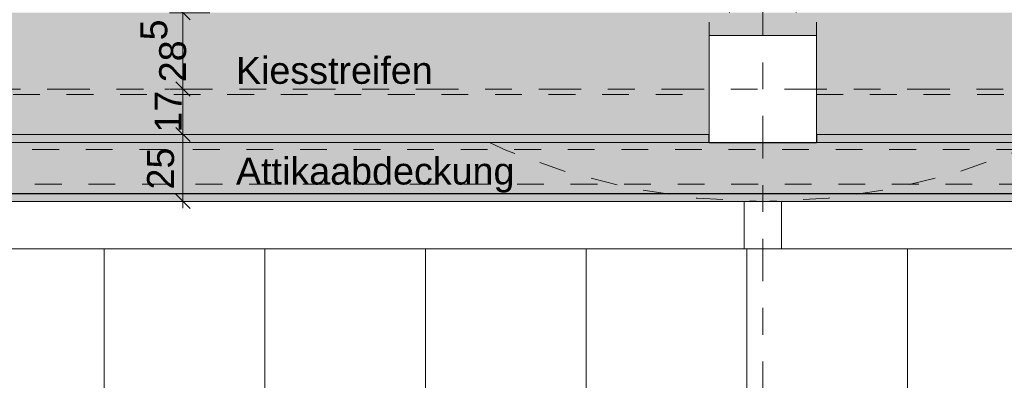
# Model space of a CAD drawing. Header units: metres. Extents: x -180 to 4, y -50 to 6.
# Tile 57 of 256: x -170.6 to -166.92, y -12.79 to -11.44. Entities that reach past the tile are written whole.
import ezdxf

# ---------------------------------------------------------------- set-up
doc = ezdxf.new("R2010")
doc.units = ezdxf.units.M
doc.header["$LTSCALE"] = 0.05
doc.header["$PDMODE"] = 1
doc.header["$PDSIZE"] = -2
for name, pattern in [('Linienart-1', [2.116328, 1.058164, -1.058164]), ('Linienart-20', [2.116531, 1.058062, -1.058469]), ('Linienart-34', [4.233, 2.116, -2.117]), ('Linienart-53', [5.291531, 3.175, -1.058062, 0.352704, -0.705764]), ('VW-01 Strichlinie kurz', [1.999894, 0.999947, -0.999947])]:
    doc.linetypes.add(name, pattern=pattern)
doc.layers.get('0').update_dxf_attribs({"lineweight": 25})
for name, color, linetype, lineweight, true_color in [('30 -33 Aussenwände- 3 Aussenstützen', 7, 'Continuous', 50, 0x0000dd), ('30 -33 Aussenwände- 7 Fassade_ Elemente', 7, 'Continuous', 9, 0x00aacc), ('30 -35 Decken- 1 Konstruktion-Träger- Stahlbeton', 7, 'Continuous', 13, 0x33aa00), ('30 -36 Dächer- 1 Konstruktion', 7, 'Continuous', 35, 0x6666cc), ('30 -36 Dächer- 3 Dachbeläge', 7, 'Continuous', 15, 0x9999ff), ('30 -36 Dächer- 4 Dachbekleidungen', 7, 'Continuous', 9, 0xccccff), ('70 -72 Beschriftung- 1 Beschriftung allgemein', 7, 'Continuous', 9, 0xff6633), ('70 -76 Bemaßung- 2 Allgemein', 7, 'Continuous', 5, 0x6666cc)]:
    doc.layers.add(name, color=color, linetype=linetype, lineweight=lineweight, true_color=true_color)
for name, color, linetype, lineweight in [('30 -36 Dächer- 9 Sonstiges zur KG360', 7, 'VW-01 Strichlinie kurz', 9), ('60- 61 allgemeine Ausstattung- 4 Terrassen', 7, 'Continuous', 9), ('70 -71 Achsen- 1 Gebäudeachsen', 7, 'Linienart-53', 18), ('70 -73 Bauteildarst.- 2 verdeckt 0.15', 7, 'Linienart-34', 15), ('Keine', 7, 'Continuous', 9)]:
    doc.layers.add(name, color=color, linetype=linetype, lineweight=lineweight)
doc.styles.add('Arial', font='arial.ttf')
doc.dimstyles.new('k+k 1_50', dxfattribs={"dimtxt": 0.100689, "dimasz": 0.05302, "dimexe": 0.05, "dimexo": 0.15, "dimgap": 0.01, "dimtad": 1, "dimdec": 3, "dimtxsty": 'Arial', "dimblk": 'VW_SLASH', "dimblk1": 'VW_SLASH', "dimblk2": 'VW_SLASH', "dimcen": 0, "dimdle": 0.05, "dimadec": 3, "dimazin": 0, "dimtfac": 0.75, "dimtdec": 3, "dimtix": 1, "dimtmove": 0, "dimatfit": 0, "dimldrblk": 'VW_SLASH-1', "dimfxl": 0.125, "dimfxlon": 1, "dimfrac": 2, "dimtolj": 1, "dimarcsym": 0})
doc.dimstyles.new('k+k_klein', dxfattribs={"dimtxt": 0.100689, "dimasz": 0.05302, "dimexe": 0.05, "dimexo": 0.15, "dimgap": 0.005, "dimtad": 1, "dimdec": 3, "dimtxsty": 'Arial', "dimblk": 'VW_SLASH-2', "dimblk1": 'VW_SLASH-2', "dimblk2": 'VW_SLASH-2', "dimcen": 0, "dimdle": 0.025, "dimadec": 3, "dimazin": 0, "dimtfac": 0.75, "dimtdec": 3, "dimtix": 1, "dimtmove": 0, "dimatfit": 0, "dimldrblk": 'VW_FILLEDARROW', "dimfxl": 0.1, "dimfxlon": 1, "dimfrac": 2, "dimtolj": 1, "dimarcsym": 0})

# ---------------------------------------------------------------- blocks, each defined once
blk = doc.blocks.new('Gruppe-1049')
at = {"color": 255, "linetype": 'Continuous', "lineweight": 5, "transparency": 33554687}
blk.add_wipeout([(-175.811, -8.697), (-159.831, -8.697), (-159.831, -12.087), (-175.811, -12.087)], dxfattribs=at).dxf.layer = '30 -36 Dächer- 1 Konstruktion'
at = {"layer": '30 -36 Dächer- 1 Konstruktion', "color": 7, "linetype": 'Continuous', "lineweight": 5, "transparency": 33554687, "flags": 128}
blk.add_lwpolyline([(-175.811, -8.697), (-159.831, -8.697), (-159.831, -12.087), (-175.811, -12.087)], close=True, dxfattribs=at)
at = {"color": 255, "linetype": 'Continuous', "lineweight": 5, "transparency": 33554687}
blk.add_wipeout([(-175.811, -8.697), (-159.831, -8.697), (-159.831, -12.087), (-175.811, -12.087)], dxfattribs=at).dxf.layer = '30 -36 Dächer- 1 Konstruktion'
at = {"layer": '30 -36 Dächer- 1 Konstruktion', "color": 7, "linetype": 'Continuous', "lineweight": 5, "transparency": 33554687, "flags": 128}
blk.add_lwpolyline([(-175.811, -8.697), (-159.831, -8.697), (-159.831, -12.087), (-175.811, -12.087)], close=True, dxfattribs=at)
at = {"color": 255, "linetype": 'Continuous', "lineweight": 5, "transparency": 33554687}
blk.add_wipeout([(-175.811, -8.697), (-159.831, -8.697), (-159.831, -12.087), (-175.811, -12.087)], dxfattribs=at).dxf.layer = '30 -36 Dächer- 1 Konstruktion'
at = {"layer": '30 -36 Dächer- 1 Konstruktion', "color": 7, "linetype": 'Continuous', "lineweight": 5, "transparency": 33554687, "flags": 128}
blk.add_lwpolyline([(-175.811, -8.697), (-159.831, -8.697), (-159.831, -12.087), (-175.811, -12.087)], close=True, dxfattribs=at)
at = {"color": 255, "linetype": 'Continuous', "lineweight": 5, "transparency": 33554687}
blk.add_wipeout([(-175.811, -8.697), (-159.831, -8.697), (-159.831, -12.087), (-175.811, -12.087)], dxfattribs=at).dxf.layer = '30 -36 Dächer- 1 Konstruktion'
at = {"layer": '30 -36 Dächer- 1 Konstruktion', "color": 7, "linetype": 'Continuous', "lineweight": 5, "transparency": 33554687, "flags": 128}
blk.add_lwpolyline([(-175.811, -8.697), (-159.831, -8.697), (-159.831, -12.087), (-175.811, -12.087)], close=True, dxfattribs=at)
at = {"color": 255, "linetype": 'Continuous', "lineweight": 5, "transparency": 33554687}
blk.add_wipeout([(-175.811, -8.697), (-159.831, -8.697), (-159.831, -12.087), (-175.811, -12.087)], dxfattribs=at).dxf.layer = '30 -36 Dächer- 1 Konstruktion'
at = {"layer": '30 -36 Dächer- 1 Konstruktion', "color": 7, "linetype": 'Continuous', "lineweight": 5, "transparency": 33554687, "flags": 128}
blk.add_lwpolyline([(-175.811, -8.697), (-159.831, -8.697), (-159.831, -12.087), (-175.811, -12.087)], close=True, dxfattribs=at)
blk = doc.blocks.new('Gruppe-4008')
at = {"layer": '30 -33 Aussenwände- 3 Aussenstützen', "linetype": 'Continuous', "lineweight": 9, "transparency": 33554687}
for p, q in [((-167.821, -11.647), (-167.821, -11.747)), ((-167.871, -11.697), (-167.771, -11.697))]:
    blk.add_line(p, q, dxfattribs=at)
blk = doc.blocks.new('Gruppe-4009')
at = {"color": 255, "lineweight": 35, "transparency": 33554687}
blk.add_wipeout([(-167.621, -11.497), (-168.021, -11.497), (-168.021, -11.897), (-167.621, -11.897)], dxfattribs=at).dxf.layer = '30 -33 Aussenwände- 3 Aussenstützen'
at = {"layer": '30 -33 Aussenwände- 3 Aussenstützen', "lineweight": 35, "transparency": 33554687, "flags": 128}
blk.add_lwpolyline([(-167.621, -11.497), (-168.021, -11.497), (-168.021, -11.897), (-167.621, -11.897)], close=True, dxfattribs=at)
at = {"layer": '30 -33 Aussenwände- 3 Aussenstützen', "transparency": 33554687}
blk.add_blockref('Gruppe-4008', (0, 0), dxfattribs=at)
blk = doc.blocks.new('Gruppe-4010')
at = {"layer": '30 -33 Aussenwände- 3 Aussenstützen', "color": 7}
blk.add_blockref('Gruppe-4009', (0, 0), dxfattribs=at)
at = {"layer": '30 -33 Aussenwände- 3 Aussenstützen', "color": 0, "flags": 1}
for tag in ['IFC_UUID', 'instanceID']:
    blk.add_attdef(tag, (-168.021, -11.897), '', height=0.00018, dxfattribs=at)
blk = doc.blocks.new('Gruppe-4400')
at = {"layer": '30 -35 Decken- 1 Konstruktion-Träger- Stahlbeton', "color": 7, "linetype": 'Linienart-20', "lineweight": 13, "transparency": 33554687}
for p, q in [((-160.421, -11.717), (-167.621, -11.717)), ((-160.421, -11.897), (-167.621, -11.897))]:
    blk.add_line(p, q, dxfattribs=at)
at = {"layer": '30 -35 Decken- 1 Konstruktion-Träger- Stahlbeton', "color": 7, "linetype": 'Continuous', "lineweight": 35, "transparency": 33554687, "flags": 128}
blk.add_lwpolyline([(-167.621, -11.897), (-167.621, -11.717)], dxfattribs=at)
at = {"layer": '30 -35 Decken- 1 Konstruktion-Träger- Stahlbeton', "color": 0, "flags": 1}
for tag in ['IFC_UUID', 'instanceID']:
    blk.add_attdef(tag, (-167.621, -11.897), '', height=0.00018, dxfattribs=at)
blk = doc.blocks.new('Gruppe-4401')
at = {"layer": '30 -35 Decken- 1 Konstruktion-Träger- Stahlbeton', "color": 7, "linetype": 'Linienart-20', "lineweight": 13, "transparency": 33554687}
for p, q in [((-168.021, -11.717), (-175.221, -11.717)), ((-168.021, -11.897), (-175.221, -11.897))]:
    blk.add_line(p, q, dxfattribs=at)
at = {"layer": '30 -35 Decken- 1 Konstruktion-Träger- Stahlbeton', "color": 7, "linetype": 'Continuous', "lineweight": 35, "transparency": 33554687, "flags": 128}
blk.add_lwpolyline([(-168.021, -11.897), (-168.021, -11.717)], dxfattribs=at)
at = {"layer": '30 -35 Decken- 1 Konstruktion-Träger- Stahlbeton', "color": 0, "flags": 1}
for tag in ['IFC_UUID', 'instanceID']:
    blk.add_attdef(tag, (-175.221, -11.897), '', height=0.00018, dxfattribs=at)
blk = doc.blocks.new('Gruppe-4420')
at = {"layer": '30 -35 Decken- 1 Konstruktion-Träger- Stahlbeton', "color": 7, "linetype": 'Linienart-20', "lineweight": 13, "transparency": 33554687}
for p, q in [((-168.021, -0.647), (-168.021, -11.497)), ((-167.621, -0.647), (-167.621, -11.497))]:
    blk.add_line(p, q, dxfattribs=at)
at = {"layer": '30 -35 Decken- 1 Konstruktion-Träger- Stahlbeton', "color": 7, "linetype": 'Continuous', "lineweight": 35, "transparency": 33554687, "flags": 128}
blk.add_lwpolyline([(-167.621, -11.497), (-168.021, -11.497)], dxfattribs=at)
at = {"layer": '30 -35 Decken- 1 Konstruktion-Träger- Stahlbeton', "color": 0, "flags": 1}
for tag in ['IFC_UUID', 'instanceID']:
    blk.add_attdef(tag, (-168.021, -11.497), '', height=0.00018, dxfattribs=at)
blk = doc.blocks.new('_03-OG3_Tragwerk (2D)')
at = {"layer": '30 -36 Dächer- 1 Konstruktion', "flags": 128}
blk.add_lwpolyline([(-175.811, -8.697), (-159.831, -8.697), (-159.831, -12.087), (-175.811, -12.087)], close=True, dxfattribs=at)
at = {"layer": '30 -36 Dächer- 1 Konstruktion', "color": 7, "linetype": 'Continuous', "lineweight": 25, "transparency": 33554687}
for points in [[(-159.831, -12.087), (-159.831, -8.697), (-175.811, -8.697), (-175.811, -12.087), (-159.831, -12.087)], [(-175.811, -12.087), (-175.811, -8.697), (-159.831, -8.697), (-159.831, -12.087), (-175.811, -12.087)], [(-159.831, -12.087), (-159.831, -12.087), (-175.811, -12.087), (-175.811, -12.087), (-159.831, -12.087)]]:
    blk.add_lwpolyline(points, dxfattribs=at)
at = {"layer": '30 -36 Dächer- 1 Konstruktion', "color": 7, "linetype": 'Continuous', "lineweight": 5, "transparency": 33554687}
for points in [[(-159.831, -12.087), (-159.831, -8.697), (-175.811, -8.697), (-175.811, -12.087), (-159.831, -12.087)], [(-175.811, -12.087), (-175.811, -8.697), (-159.831, -8.697), (-159.831, -12.087), (-175.811, -12.087)], [(-159.831, -12.087), (-159.831, -8.697), (-175.811, -8.697), (-175.811, -12.087), (-159.831, -12.087)], [(-175.811, -12.087), (-175.811, -8.697), (-159.831, -8.697), (-159.831, -12.087), (-175.811, -12.087)], [(-159.831, -12.087), (-159.831, -8.697), (-175.811, -8.697), (-175.811, -12.087), (-159.831, -12.087)], [(-175.811, -12.087), (-175.811, -8.697), (-159.831, -8.697), (-159.831, -12.087), (-175.811, -12.087)], [(-159.831, -12.087), (-159.831, -12.087), (-175.811, -12.087), (-175.811, -12.087), (-159.831, -12.087)], [(-159.831, -12.087), (-159.831, -12.087), (-175.811, -12.087), (-175.811, -12.087), (-159.831, -12.087)], [(-159.831, -12.087), (-159.831, -12.087), (-175.811, -12.087), (-175.811, -12.087), (-159.831, -12.087)]]:
    blk.add_lwpolyline(points, dxfattribs=at)
at = {"layer": '30 -36 Dächer- 1 Konstruktion', "color": 7, "linetype": 'Continuous', "lineweight": 13, "transparency": 33554687}
for points in [[(-159.831, -12.087), (-159.831, -8.697), (-175.811, -8.697), (-175.811, -12.087), (-159.831, -12.087)], [(-175.811, -12.087), (-175.811, -8.697), (-159.831, -8.697), (-159.831, -12.087), (-175.811, -12.087)], [(-159.831, -12.087), (-159.831, -12.087), (-175.811, -12.087), (-175.811, -12.087), (-159.831, -12.087)]]:
    blk.add_lwpolyline(points, dxfattribs=at)
at = {"layer": '30 -35 Decken- 1 Konstruktion-Träger- Stahlbeton', "color": 7}
blk.add_blockref('Gruppe-1049', (0, 0), dxfattribs=at)
at = {"layer": '30 -33 Aussenwände- 3 Aussenstützen'}
blk.add_blockref('Gruppe-4010', (0, 0), dxfattribs=at)
at = {"layer": '30 -35 Decken- 1 Konstruktion-Träger- Stahlbeton'}
for name in ['Gruppe-4420', 'Gruppe-4401', 'Gruppe-4400']:
    blk.add_blockref(name, (0, 0), dxfattribs=at)
blk = doc.blocks.new('Gruppe-8878')
at = {"layer": '60- 61 allgemeine Ausstattung- 4 Terrassen', "linetype": 'Continuous', "lineweight": 9, "transparency": 33554534}
h = blk.add_hatch(dxfattribs=at)
h.set_pattern_fill('Platte 60_60 SRF-1', style=0, pattern_type=2)
h.set_pattern_definition([(90, (-168.481, -14.65704), (-0.6, 7e-17), []), (0, (-168.481, -14.65704), (0, 0.6), [])])
h.paths.add_polyline_path([(-175.67599996, -12.29404198), (-160.12099996, -12.29404198), (-160.12099996, -31.45204198), (-175.67599996, -31.45204198)])
at = {"layer": '60- 61 allgemeine Ausstattung- 4 Terrassen', "color": 252, "linetype": 'Continuous', "lineweight": 9, "true_color": 0x888888, "flags": 128}
blk.add_lwpolyline([(-175.67599996, -12.29404198), (-160.12099996, -12.29404198), (-160.12099996, -31.45204198), (-175.67599996, -31.45204198)], close=True, dxfattribs=at)
at = {"color": 255}
blk.add_wipeout([(-163.48826764, -31.41204198), (-175.63599996, -31.41204198), (-175.63599996, -12.11704198), (-175.67599996, -12.11704198), (-175.67599996, -31.45204198), (-163.48826764, -31.45204198)], dxfattribs=at).dxf.layer = '30 -36 Dächer- 4 Dachbekleidungen'
blk.add_wipeout([(-175.82599996, -12.11704198), (-175.82599996, -31.60204198), (-163.58826764, -31.60204198), (-163.58826764, -31.51204198), (-175.73599996, -31.51204198), (-175.73599996, -12.11704198)], dxfattribs=at).dxf.layer = '30 -36 Dächer- 4 Dachbekleidungen'
blk = doc.blocks.new('Gruppe-8884')
at = {"layer": '30 -36 Dächer- 9 Sonstiges zur KG360', "color": 9, "lineweight": 5, "true_color": 0xbababa, "flags": 128}
blk.add_lwpolyline([(-167.821, -7.117), (-167.576, -7.1291), (-167.3333, -7.1651), (-167.0953, -7.2247), (-166.8643, -7.3073), (-166.6425, -7.4122), (-166.4321, -7.5384), (-166.235, -7.6845), (-166.0532, -7.8493), (-165.8885, -8.0311), (-165.7423, -8.2281), (-165.6162, -8.4386), (-165.5113, -8.6603), (-165.4286, -8.8913), (-165.369, -9.1293), (-165.333, -9.372), (-165.321, -9.617), (-165.333, -9.8621), (-165.369, -10.1048), (-165.4286, -10.3428), (-165.5113, -10.5738), (-165.6162, -10.7955), (-165.7423, -11.006), (-165.8885, -11.203), (-166.0532, -11.3848), (-166.235, -11.5496), (-166.4321, -11.6957), (-166.6425, -11.8218), (-166.8643, -11.9267), (-167.0953, -12.0094), (-167.3333, -12.069), (-167.576, -12.105), (-167.821, -12.117), (-168.066, -12.105), (-168.3087, -12.069), (-168.5467, -12.0094), (-168.7777, -11.9267), (-168.9995, -11.8218), (-169.2099, -11.6957), (-169.407, -11.5496), (-169.5888, -11.3848), (-169.7535, -11.203), (-169.8997, -11.006), (-170.0258, -10.7955), (-170.1307, -10.5738), (-170.2134, -10.3428), (-170.273, -10.1048), (-170.309, -9.8621), (-170.321, -9.617), (-170.309, -9.372), (-170.273, -9.1293), (-170.2134, -8.8913), (-170.1307, -8.6603), (-170.0258, -8.4386), (-169.8997, -8.2281), (-169.7535, -8.0311), (-169.5888, -7.8493), (-169.407, -7.6845), (-169.2099, -7.5384), (-168.9995, -7.4122), (-168.7777, -7.3073), (-168.5467, -7.2247), (-168.3087, -7.1651), (-168.066, -7.1291)], close=True, dxfattribs=at)
blk = doc.blocks.new('VW_SLASH-2')
at = {"color": 0, "linetype": 'ByBlock', "lineweight": -2, "transparency": 16777216}
blk.add_line((0.472, 0), (-1, 0), dxfattribs=at)
at = {"color": 0, "lineweight": 5, "transparency": 16777216, "flags": 128}
blk.add_lwpolyline([(0.5, 0.5), (-0.5, -0.5)], dxfattribs=at)
blk = doc.blocks.new('*D9596')
at = {"layer": '70 -76 Bemaßung- 2 Allgemein', "color": 0, "lineweight": -2}
for p, q in [((-169.8863, -11.412), (-170.0363, -11.412)), ((-169.9863, -11.644), (-169.9863, -11.4651)), ((-170.0542, -11.697), (-170.0363, -11.697))]:
    blk.add_line(p, q, dxfattribs=at)
at = {"layer": 'Defpoints', "color": 0}
for p in [(-169.9863, -11.412), (-169.7359, -11.412), (-169.9042, -11.697)]:
    blk.add_point(p, dxfattribs=at)
at = {"layer": '70 -76 Bemaßung- 2 Allgemein', "color": 0, "lineweight": -2, "xscale": 0.05302001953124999, "yscale": 0.05302001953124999, "zscale": 0.05302001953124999}
for p, rotation in [((-169.9863, -11.412), 90), ((-169.9863, -11.697), 270)]:
    blk.add_blockref('VW_SLASH-2', p, dxfattribs=dict(at, rotation=rotation))
at = {"layer": '70 -76 Bemaßung- 2 Allgemein', "color": 0, "insert": (-170.0594, -11.5545), "char_height": 0.100689, "attachment_point": 5, "rotation": 90, "style": 'Arial'}
blk.add_mtext('\\A1;28\\S5^ ;', dxfattribs=at)
blk = doc.blocks.new('VW_FILLEDARROW')
at = {"linetype": 'Continuous', "lineweight": 0, "transparency": 16777216}
blk.add_hatch(color=0, dxfattribs=at).paths.add_polyline_path([(-2.829, 0.758), (0, 0), (-2.829, -0.758)])
at = {"color": 0, "lineweight": 5, "transparency": 16777216, "flags": 128}
blk.add_lwpolyline([(-2.829, 0.758), (0, 0), (-2.829, -0.758)], close=True, dxfattribs=at)
blk = doc.blocks.new('*D9597')
at = {"layer": '70 -76 Bemaßung- 2 Allgemein', "color": 0, "lineweight": -2}
for p, q in [((-170.0542, -11.697), (-170.0363, -11.697)), ((-169.9863, -11.814), (-169.9863, -11.7501)), ((-170.0863, -11.867), (-169.9363, -11.867))]:
    blk.add_line(p, q, dxfattribs=at)
at = {"layer": 'Defpoints', "color": 0}
for p in [(-169.9863, -11.697), (-169.9042, -11.697), (-170.3937, -11.867)]:
    blk.add_point(p, dxfattribs=at)
at = {"layer": '70 -76 Bemaßung- 2 Allgemein', "color": 0, "lineweight": -2, "xscale": 0.05302001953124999, "yscale": 0.05302001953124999, "zscale": 0.05302001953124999}
for p, rotation in [((-169.9863, -11.697), 90), ((-169.9863, -11.867), 270)]:
    blk.add_blockref('VW_SLASH-2', p, dxfattribs=dict(at, rotation=rotation))
at = {"layer": '70 -76 Bemaßung- 2 Allgemein', "color": 0, "insert": (-170.0419, -11.782), "char_height": 0.10069, "attachment_point": 5, "rotation": 90, "style": 'Arial'}
blk.add_mtext('\\A1;17', dxfattribs=at)
blk = doc.blocks.new('*D9598')
at = {"layer": '70 -76 Bemaßung- 2 Allgemein', "color": 0, "lineweight": -2}
for p, q in [((-170.0863, -11.867), (-169.9363, -11.867)), ((-169.9863, -12.064), (-169.9863, -11.9201)), ((-170.0863, -12.117), (-169.9363, -12.117))]:
    blk.add_line(p, q, dxfattribs=at)
at = {"layer": 'Defpoints', "color": 0}
for p in [(-170.3937, -11.867), (-169.9863, -11.867), (-170.3238, -12.117)]:
    blk.add_point(p, dxfattribs=at)
at = {"layer": '70 -76 Bemaßung- 2 Allgemein', "color": 0, "lineweight": -2, "xscale": 0.05302001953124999, "yscale": 0.05302001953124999, "zscale": 0.05302001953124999}
for p, rotation in [((-169.9863, -11.867), 90), ((-169.9863, -12.117), 270)]:
    blk.add_blockref('VW_SLASH-2', p, dxfattribs=dict(at, rotation=rotation))
at = {"layer": '70 -76 Bemaßung- 2 Allgemein', "color": 0, "insert": (-170.0693, -11.9942), "char_height": 0.10069, "attachment_point": 5, "rotation": 90, "style": 'Arial'}
blk.add_mtext('\\A1;25', dxfattribs=at)
blk = doc.blocks.new('*D9601')
at = {"layer": '70 -76 Bemaßung- 2 Allgemein', "color": 0, "lineweight": -2}
for p, q in [((-172.102, -9.617), (-172.252, -9.617)), ((-172.202, -12.064), (-172.202, -9.6701)), ((-172.102, -12.117), (-172.252, -12.117))]:
    blk.add_line(p, q, dxfattribs=at)
at = {"layer": 'Defpoints', "color": 0}
for p in [(-172.202, -9.617), (-169.34, -9.617), (-170.575, -12.117)]:
    blk.add_point(p, dxfattribs=at)
at = {"layer": '70 -76 Bemaßung- 2 Allgemein', "color": 0, "lineweight": -2, "xscale": 0.05302001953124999, "yscale": 0.05302001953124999, "zscale": 0.05302001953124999}
for p, rotation in [((-172.202, -9.617), 90), ((-172.202, -12.117), 270)]:
    blk.add_blockref('VW_SLASH-2', p, dxfattribs=dict(at, rotation=rotation))
at = {"layer": '70 -76 Bemaßung- 2 Allgemein', "color": 0, "insert": (-172.2574, -10.867), "char_height": 0.07552, "attachment_point": 5, "rotation": 90, "style": 'Arial'}
blk.add_mtext('\\A1;2,50', dxfattribs=at)
blk = doc.blocks.new('VW_SLASH')
at = {"color": 0, "linetype": 'ByBlock', "lineweight": -2, "transparency": 16777216}
blk.add_line((0.943, 0), (-1, 0), dxfattribs=at)
at = {"color": 0, "lineweight": 20, "transparency": 16777216, "flags": 128}
blk.add_lwpolyline([(0.5, 0.5), (-0.5, -0.5)], dxfattribs=at)
blk = doc.blocks.new('*D11205')
at = {"layer": '70 -76 Bemaßung- 2 Allgemein', "color": 0, "lineweight": -2}
for p, q in [((-175.221, -44.147), (-175.221, -44.322)), ((-168.021, -44.147), (-168.021, -44.322)), ((-168.074, -44.272), (-175.168, -44.272))]:
    blk.add_line(p, q, dxfattribs=at)
at = {"layer": 'Defpoints', "color": 0}
for p in [(-175.221, -11.897), (-168.021, -11.897), (-175.221, -44.272)]:
    blk.add_point(p, dxfattribs=at)
at = {"layer": '70 -76 Bemaßung- 2 Allgemein', "color": 0, "lineweight": -2, "xscale": 0.05302001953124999, "yscale": 0.05302001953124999, "zscale": 0.05302001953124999, "rotation": 180}
blk.add_blockref('VW_SLASH', (-175.221, -44.272), dxfattribs=at)
at = {"layer": '70 -76 Bemaßung- 2 Allgemein', "color": 0, "lineweight": -2, "xscale": 0.05302001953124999, "yscale": 0.05302001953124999, "zscale": 0.05302001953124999}
blk.add_blockref('VW_SLASH', (-168.021, -44.272), dxfattribs=at)
at = {"layer": '70 -76 Bemaßung- 2 Allgemein', "color": 0, "insert": (-171.621, -44.2016), "char_height": 0.10069, "attachment_point": 5, "style": 'Arial'}
blk.add_mtext('\\A1;7,20', dxfattribs=at)
blk = doc.blocks.new('VW_SLASH-1')
at = {"color": 0, "linetype": 'ByBlock', "lineweight": -2, "transparency": 16777216}
blk.add_line((0.943, 0), (-1, 0), dxfattribs=at)
at = {"color": 0, "lineweight": 5, "transparency": 16777216, "flags": 128}
blk.add_lwpolyline([(0.5, 0.5), (-0.5, -0.5)], dxfattribs=at)
blk = doc.blocks.new('*D11206')
at = {"layer": '70 -76 Bemaßung- 2 Allgemein', "color": 0, "lineweight": -2}
for p, q in [((-168.021, -44.147), (-168.021, -44.322)), ((-167.821, -44.147), (-167.821, -44.322)), ((-167.874, -44.272), (-167.968, -44.272))]:
    blk.add_line(p, q, dxfattribs=at)
at = {"layer": 'Defpoints', "color": 0}
for p in [(-168.021, -11.897), (-167.821, -41.294), (-168.021, -44.272)]:
    blk.add_point(p, dxfattribs=at)
at = {"layer": '70 -76 Bemaßung- 2 Allgemein', "color": 0, "lineweight": -2, "xscale": 0.05302001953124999, "yscale": 0.05302001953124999, "zscale": 0.05302001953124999, "rotation": 180}
blk.add_blockref('VW_SLASH', (-168.021, -44.272), dxfattribs=at)
at = {"layer": '70 -76 Bemaßung- 2 Allgemein', "color": 0, "lineweight": -2, "xscale": 0.05302001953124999, "yscale": 0.05302001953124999, "zscale": 0.05302001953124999}
blk.add_blockref('VW_SLASH', (-167.821, -44.272), dxfattribs=at)
at = {"layer": '70 -76 Bemaßung- 2 Allgemein', "color": 0, "insert": (-167.921, -44.2106), "char_height": 0.10069, "attachment_point": 5, "style": 'Arial'}
blk.add_mtext('\\A1;20', dxfattribs=at)
blk = doc.blocks.new('*D11207')
at = {"layer": '70 -76 Bemaßung- 2 Allgemein', "color": 0, "lineweight": -2}
for p, q in [((-167.821, -44.147), (-167.821, -44.322)), ((-167.621, -44.147), (-167.621, -44.322)), ((-167.674, -44.272), (-167.768, -44.272))]:
    blk.add_line(p, q, dxfattribs=at)
at = {"layer": 'Defpoints', "color": 0}
for p in [(-167.621, -11.897), (-167.821, -41.294), (-167.821, -44.272)]:
    blk.add_point(p, dxfattribs=at)
at = {"layer": '70 -76 Bemaßung- 2 Allgemein', "color": 0, "lineweight": -2, "xscale": 0.05302001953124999, "yscale": 0.05302001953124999, "zscale": 0.05302001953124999, "rotation": 180}
blk.add_blockref('VW_SLASH', (-167.821, -44.272), dxfattribs=at)
at = {"layer": '70 -76 Bemaßung- 2 Allgemein', "color": 0, "lineweight": -2, "xscale": 0.05302001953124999, "yscale": 0.05302001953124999, "zscale": 0.05302001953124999}
blk.add_blockref('VW_SLASH', (-167.621, -44.272), dxfattribs=at)
at = {"layer": '70 -76 Bemaßung- 2 Allgemein', "color": 0, "insert": (-167.721, -44.2106), "char_height": 0.10069, "attachment_point": 5, "style": 'Arial'}
blk.add_mtext('\\A1;20', dxfattribs=at)
blk = doc.blocks.new('*D11208')
at = {"layer": '70 -76 Bemaßung- 2 Allgemein', "color": 0, "lineweight": -2}
for p, q in [((-167.621, -44.147), (-167.621, -44.322)), ((-160.421, -44.147), (-160.421, -44.322)), ((-160.474, -44.272), (-167.568, -44.272))]:
    blk.add_line(p, q, dxfattribs=at)
at = {"layer": 'Defpoints', "color": 0}
for p in [(-167.621, -11.897), (-160.421, -11.897), (-167.621, -44.272)]:
    blk.add_point(p, dxfattribs=at)
at = {"layer": '70 -76 Bemaßung- 2 Allgemein', "color": 0, "lineweight": -2, "xscale": 0.05302001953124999, "yscale": 0.05302001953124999, "zscale": 0.05302001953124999, "rotation": 180}
blk.add_blockref('VW_SLASH', (-167.621, -44.272), dxfattribs=at)
at = {"layer": '70 -76 Bemaßung- 2 Allgemein', "color": 0, "lineweight": -2, "xscale": 0.05302001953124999, "yscale": 0.05302001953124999, "zscale": 0.05302001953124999}
blk.add_blockref('VW_SLASH', (-160.421, -44.272), dxfattribs=at)
at = {"layer": '70 -76 Bemaßung- 2 Allgemein', "color": 0, "insert": (-164.021, -44.2016), "char_height": 0.10069, "attachment_point": 5, "style": 'Arial'}
blk.add_mtext('\\A1;7,20', dxfattribs=at)
blk = doc.blocks.new('*D11446')
at = {"layer": '70 -76 Bemaßung- 2 Allgemein', "color": 0, "lineweight": -2}
for p, q in [((-175.221, -43.647), (-175.221, -43.822)), ((-168.021, -43.647), (-168.021, -43.822)), ((-168.074, -43.772), (-175.168, -43.772))]:
    blk.add_line(p, q, dxfattribs=at)
at = {"layer": 'Defpoints', "color": 0}
for p in [(-175.221, -11.897), (-168.021, -11.897), (-175.221, -43.772)]:
    blk.add_point(p, dxfattribs=at)
at = {"layer": '70 -76 Bemaßung- 2 Allgemein', "color": 0, "lineweight": -2, "xscale": 0.05302001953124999, "yscale": 0.05302001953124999, "zscale": 0.05302001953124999, "rotation": 180}
blk.add_blockref('VW_SLASH', (-175.221, -43.772), dxfattribs=at)
at = {"layer": '70 -76 Bemaßung- 2 Allgemein', "color": 0, "lineweight": -2, "xscale": 0.05302001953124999, "yscale": 0.05302001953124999, "zscale": 0.05302001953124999}
blk.add_blockref('VW_SLASH', (-168.021, -43.772), dxfattribs=at)
at = {"layer": '70 -76 Bemaßung- 2 Allgemein', "color": 0, "insert": (-171.621, -43.7016), "char_height": 0.10069, "attachment_point": 5, "style": 'Arial'}
blk.add_mtext('\\A1;7,20', dxfattribs=at)
blk = doc.blocks.new('*D11447')
at = {"layer": '70 -76 Bemaßung- 2 Allgemein', "color": 0, "lineweight": -2}
for p, q in [((-168.021, -43.647), (-168.021, -43.822)), ((-167.821, -43.647), (-167.821, -43.822)), ((-167.874, -43.772), (-167.968, -43.772))]:
    blk.add_line(p, q, dxfattribs=at)
at = {"layer": 'Defpoints', "color": 0}
for p in [(-168.021, -11.897), (-167.821, -40.794), (-168.021, -43.772)]:
    blk.add_point(p, dxfattribs=at)
at = {"layer": '70 -76 Bemaßung- 2 Allgemein', "color": 0, "lineweight": -2, "xscale": 0.05302001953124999, "yscale": 0.05302001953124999, "zscale": 0.05302001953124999, "rotation": 180}
blk.add_blockref('VW_SLASH', (-168.021, -43.772), dxfattribs=at)
at = {"layer": '70 -76 Bemaßung- 2 Allgemein', "color": 0, "lineweight": -2, "xscale": 0.05302001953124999, "yscale": 0.05302001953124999, "zscale": 0.05302001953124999}
blk.add_blockref('VW_SLASH', (-167.821, -43.772), dxfattribs=at)
at = {"layer": '70 -76 Bemaßung- 2 Allgemein', "color": 0, "insert": (-167.921, -43.7106), "char_height": 0.10069, "attachment_point": 5, "style": 'Arial'}
blk.add_mtext('\\A1;20', dxfattribs=at)
blk = doc.blocks.new('*D11448')
at = {"layer": '70 -76 Bemaßung- 2 Allgemein', "color": 0, "lineweight": -2}
for p, q in [((-167.821, -43.647), (-167.821, -43.822)), ((-167.621, -43.647), (-167.621, -43.822)), ((-167.674, -43.772), (-167.768, -43.772))]:
    blk.add_line(p, q, dxfattribs=at)
at = {"layer": 'Defpoints', "color": 0}
for p in [(-167.621, -11.897), (-167.821, -40.794), (-167.821, -43.772)]:
    blk.add_point(p, dxfattribs=at)
at = {"layer": '70 -76 Bemaßung- 2 Allgemein', "color": 0, "lineweight": -2, "xscale": 0.05302001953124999, "yscale": 0.05302001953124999, "zscale": 0.05302001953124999, "rotation": 180}
blk.add_blockref('VW_SLASH', (-167.821, -43.772), dxfattribs=at)
at = {"layer": '70 -76 Bemaßung- 2 Allgemein', "color": 0, "lineweight": -2, "xscale": 0.05302001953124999, "yscale": 0.05302001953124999, "zscale": 0.05302001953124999}
blk.add_blockref('VW_SLASH', (-167.621, -43.772), dxfattribs=at)
at = {"layer": '70 -76 Bemaßung- 2 Allgemein', "color": 0, "insert": (-167.721, -43.7106), "char_height": 0.10069, "attachment_point": 5, "style": 'Arial'}
blk.add_mtext('\\A1;20', dxfattribs=at)
blk = doc.blocks.new('*D11449')
at = {"layer": '70 -76 Bemaßung- 2 Allgemein', "color": 0, "lineweight": -2}
for p, q in [((-167.621, -43.647), (-167.621, -43.822)), ((-160.421, -43.647), (-160.421, -43.822)), ((-160.474, -43.772), (-167.568, -43.772))]:
    blk.add_line(p, q, dxfattribs=at)
at = {"layer": 'Defpoints', "color": 0}
for p in [(-167.621, -11.897), (-160.421, -11.897), (-167.621, -43.772)]:
    blk.add_point(p, dxfattribs=at)
at = {"layer": '70 -76 Bemaßung- 2 Allgemein', "color": 0, "lineweight": -2, "xscale": 0.05302001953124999, "yscale": 0.05302001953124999, "zscale": 0.05302001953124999, "rotation": 180}
blk.add_blockref('VW_SLASH', (-167.621, -43.772), dxfattribs=at)
at = {"layer": '70 -76 Bemaßung- 2 Allgemein', "color": 0, "lineweight": -2, "xscale": 0.05302001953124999, "yscale": 0.05302001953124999, "zscale": 0.05302001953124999}
blk.add_blockref('VW_SLASH', (-160.421, -43.772), dxfattribs=at)
at = {"layer": '70 -76 Bemaßung- 2 Allgemein', "color": 0, "insert": (-164.021, -43.7016), "char_height": 0.10069, "attachment_point": 5, "style": 'Arial'}
blk.add_mtext('\\A1;7,20', dxfattribs=at)
blk = doc.blocks.new('_Achsen (3D)')
at = {"layer": '70 -71 Achsen- 1 Gebäudeachsen', "transparency": 33554687}
for p, q in [((-167.821, 3.8), (-167.821, -46.172)), ((-179.668, -11.697), (3.826, -11.697))]:
    blk.add_line(p, q, dxfattribs=at)
blk = doc.blocks.new('Gruppe-8913')
at = {"layer": '70 -72 Beschriftung- 1 Beschriftung allgemein', "char_height": 0.100689, "attachment_point": 7, "line_spacing_factor": 0.970891, "style": 'Arial'}
for s, insert in [('DA 010 Gründach', (-169.7886, -11.3165)), ('Kiesstreifen', (-169.7886, -11.6791)), ('Attikaabdeckung', (-169.7884, -12.0843))]:
    blk.add_mtext(s, dxfattribs=dict(at, insert=insert))
at = {"layer": '70 -76 Bemaßung- 2 Allgemein'}
for base, p1, p2, text, picture, middle in [((-169.9863, -11.412), (-169.9042, -11.697), (-169.7359, -11.412), '28\\S5^ ;', '*D9596', (-170.0594, -11.5545)), ((-169.9863, -11.697), (-170.3937, -11.867), (-169.9042, -11.697), '17', '*D9597', (-170.0419, -11.782))]:
    dim = blk.add_linear_dim(base=base, p1=p1, p2=p2, angle=270, text=text, dimstyle='k+k_klein', override={"dimtxt": 0.100689, "dimgap": 0.005, "dimpost": '<>', "dimtxsty": 'Arial', "dimtmove": 2}, dxfattribs=at)
    dim.commit()
    dim.dimension.update_dxf_attribs({"geometry": picture, "text_midpoint": middle})
dim = blk.add_linear_dim(base=(-169.9863, -11.867), p1=(-170.3238, -12.117), p2=(-170.3937, -11.867), angle=270, text='25', dimstyle='k+k_klein', override={"dimtxt": 0.100689, "dimgap": 0.002, "dimpost": '<>', "dimtxsty": 'Arial', "dimtmove": 2}, dxfattribs=at)
dim.commit()
dim.dimension.update_dxf_attribs({"geometry": '*D9598', "text_midpoint": (-170.0693, -11.9942), "dimtype": 160})
blk = doc.blocks.new('Gruppe-8923')
at = {"layer": '70 -73 Bauteildarst.- 2 verdeckt 0.15', "flags": 128}
blk.add_lwpolyline([(-167.946, -8.897), (-167.696, -8.897), (-167.696, -11.497), (-167.946, -11.497)], close=True, dxfattribs=at)
at = {"color": 255}
for points in [[(-175.351, -12.117), (-167.891, -12.117), (-167.891, -12.294), (-175.351, -12.294)], [(-167.751, -12.117), (-160.291, -12.117), (-160.291, -12.294), (-167.751, -12.294)]]:
    blk.add_wipeout(points, dxfattribs=at).dxf.layer = '30 -33 Aussenwände- 7 Fassade_ Elemente'
at = {"layer": '30 -33 Aussenwände- 7 Fassade_ Elemente', "flags": 128}
for points in [[(-175.351, -12.117), (-167.891, -12.117), (-167.891, -12.294), (-175.351, -12.294)], [(-167.751, -12.117), (-160.291, -12.117), (-160.291, -12.294), (-167.751, -12.294)]]:
    blk.add_lwpolyline(points, close=True, dxfattribs=at)
at = {"layer": 'Keine', "color": 7}
blk.add_blockref('Gruppe-8884', (0, 0), dxfattribs=at)
at = {"color": 255, "lineweight": 9}
blk.add_wipeout([(-160.051, -11.867), (-167.8062, -11.867), (-167.8062, -11.412), (-160.506, -11.412), (-160.506, -0.732), (-167.8062, -0.732), (-167.8062, -0.277), (-160.051, -0.277)], dxfattribs=at).dxf.layer = '30 -36 Dächer- 3 Dachbeläge'
blk.add_wipeout([(-167.8062, -0.277), (-167.8062, -0.732), (-175.136, -0.732), (-175.136, -11.412), (-167.8062, -11.412), (-167.8062, -11.867), (-175.591, -11.867), (-175.591, -0.277)], dxfattribs=at).dxf.layer = '30 -36 Dächer- 3 Dachbeläge'
at = {"layer": '30 -36 Dächer- 3 Dachbeläge', "linetype": 'Continuous', "lineweight": 0, "transparency": 33554687}
h = blk.add_hatch(color=254, dxfattribs=at)
h.paths.add_polyline_path([(-175.841, -12.117), (-159.801, -12.117), (-159.801, -0.027), (-175.841, -0.027)])
h.paths.add_polyline_path([(-160.051, -0.277), (-160.051, -11.867), (-175.591, -11.867), (-175.591, -0.277)])
at = {"layer": '30 -36 Dächer- 3 Dachbeläge', "linetype": 'Continuous', "lineweight": 9}
h = blk.add_hatch(dxfattribs=at)
h.set_pattern_fill('{914A209A-ED12-11EE-87B6-5CE', style=0, pattern_type=2)
h.set_pattern_definition([(-22, (-159.863306, -7.597042), (-0.018555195, 0.04226461), [0.000625, -0.061875]), (14, (-159.855057, -7.619718), (-0.03711039, -0.027832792), [0.000625, -0.030625]), (-3.77456, (-159.91382, -7.63415), (-0.01958604, 0.06597403), [0.00028186, -0.09367194]), (-68, (-159.74373, -7.57024), (0.1926424, 0.04408), [0.0002813, -0.0934688]), (96, (-159.87774, -7.661983), (-0.03610527, -0.06319548), [0.0005625, -0.0931875]), (132, (-159.849908, -7.63828), (0.04020292, 0.004123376), [0.0003125, -0.0621875]), (-17, (-159.88186, -7.62178), (0.0930531, 0.02892868), [0.000625, -0.061875]), (-145, (-159.876705, -7.616625), (0.06266964, -0.04009224), [0.000625, -0.061875]), (-137, (-159.89114, -7.613533), (0.0494443, -0.02123569), [0.000625, -0.061875])])
h.paths.add_polyline_path([(-160.051, -0.277), (-175.591, -0.277), (-175.591, -11.867), (-160.051, -11.867)])
h.paths.add_polyline_path([(-175.136, -0.732), (-160.506, -0.732), (-160.506, -11.412), (-175.136, -11.412)])
at = {"layer": '30 -33 Aussenwände- 7 Fassade_ Elemente', "linetype": 'Linienart-1', "flags": 128}
blk.add_lwpolyline([(-175.811, -0.057), (-159.831, -0.057), (-159.831, -12.087), (-175.811, -12.087)], close=True, dxfattribs=at)
at = {"layer": '30 -36 Dächer- 3 Dachbeläge', "flags": 128}
for points in [[(-175.841, -12.117), (-159.801, -12.117), (-159.801, -0.027), (-175.841, -0.027)], [(-160.051, -0.277), (-160.051, -11.867), (-175.591, -11.867), (-175.591, -0.277)]]:
    blk.add_lwpolyline(points, close=True, dxfattribs=at)
at = {"layer": '30 -36 Dächer- 3 Dachbeläge', "lineweight": 9, "flags": 128}
blk.add_lwpolyline([(-160.051, -0.277), (-175.591, -0.277), (-175.591, -11.867), (-160.051, -11.867)], close=True, dxfattribs=at)
at = {"layer": '70 -72 Beschriftung- 1 Beschriftung allgemein', "color": 7}
blk.add_blockref('Gruppe-8913', (0, 0), dxfattribs=at)
at = {"layer": '70 -76 Bemaßung- 2 Allgemein'}
dim = blk.add_linear_dim(base=(-172.202, -9.617), p1=(-170.575, -12.117), p2=(-169.34, -9.617), angle=270, text='2,50', dimstyle='k+k_klein', override={"dimtxt": 0.075516, "dimgap": 0.01, "dimpost": '<>', "dimtxsty": 'Arial', "dimtmove": 2}, dxfattribs=at)
dim.commit()
dim.dimension.update_dxf_attribs({"geometry": '*D9601', "text_midpoint": (-172.2574, -10.867)})
blk = doc.blocks.new('_OG3_2D (2D)')
at = {"layer": '30 -33 Aussenwände- 7 Fassade_ Elemente', "flags": 128}
blk.add_lwpolyline([(-175.81099996, -0.05704198), (-159.83099996, -0.05704198), (-159.83099996, -12.08704198), (-175.81099996, -12.08704198)], close=True, dxfattribs=at)
at = {"layer": '70 -72 Beschriftung- 1 Beschriftung allgemein', "color": 7}
blk.add_blockref('Gruppe-8878', (0, 0), dxfattribs=at)
blk.add_blockref('Gruppe-8923', (0, 0), dxfattribs=at)
blk = doc.blocks.new('Gruppe-9727')
at = {"layer": '70 -76 Bemaßung- 2 Allgemein'}
for p1, p2, picture, middle in [((-168.02099996, -11.89704198), (-175.22099996, -11.89704198), '*D11205', (-171.62099996, -44.20157844)), ((-160.42099996, -11.89704198), (-167.62099996, -11.89704198), '*D11208', (-164.02099996, -44.20157844))]:
    dim = blk.add_aligned_dim(p1=p1, p2=p2, distance=32.375, text='7,20', dimstyle='k+k 1_50', override={"dimtxt": 0.100689, "dimgap": 0.01, "dimdec": 8, "dimpost": '<>', "dimtxsty": 'Arial', "dimtmove": 2}, dxfattribs=at)
    dim.commit()
    dim.dimension.update_dxf_attribs({"geometry": picture, "text_midpoint": middle})
for base, p1, p2, picture, middle in [((-168.02099996, -44.27204198), (-167.82099996, -41.29404198), (-168.02099996, -11.89704198), '*D11206', (-167.92099996, -44.21064042)), ((-167.82099996, -44.27204198), (-167.62099996, -11.89704198), (-167.82099996, -41.29404198), '*D11207', (-167.72099996, -44.21064042))]:
    dim = blk.add_linear_dim(base=base, p1=p1, p2=p2, text='20', dimstyle='k+k 1_50', override={"dimtxt": 0.100689, "dimgap": 0.01, "dimdec": 8, "dimpost": '<>', "dimtxsty": 'Arial', "dimtmove": 2}, dxfattribs=at)
    dim.commit()
    dim.dimension.update_dxf_attribs({"geometry": picture, "text_midpoint": middle})
blk = doc.blocks.new('Gruppe-9731')
at = {"layer": '70 -76 Bemaßung- 2 Allgemein'}
for p1, p2, picture, middle in [((-168.02099996, -11.89704198), (-175.22099996, -11.89704198), '*D11446', (-171.62099996, -43.70157844)), ((-160.42099996, -11.89704198), (-167.62099996, -11.89704198), '*D11449', (-164.02099996, -43.70157844))]:
    dim = blk.add_aligned_dim(p1=p1, p2=p2, distance=31.875, text='7,20', dimstyle='k+k 1_50', override={"dimtxt": 0.100689, "dimgap": 0.01, "dimdec": 8, "dimpost": '<>', "dimtxsty": 'Arial', "dimtmove": 2}, dxfattribs=at)
    dim.commit()
    dim.dimension.update_dxf_attribs({"geometry": picture, "text_midpoint": middle})
for base, p1, p2, picture, middle in [((-168.02099996, -43.77204198), (-167.82099996, -40.79404198), (-168.02099996, -11.89704198), '*D11447', (-167.92099996, -43.71064042)), ((-167.82099996, -43.77204198), (-167.62099996, -11.89704198), (-167.82099996, -40.79404198), '*D11448', (-167.72099996, -43.71064042))]:
    dim = blk.add_linear_dim(base=base, p1=p1, p2=p2, text='20', dimstyle='k+k 1_50', override={"dimtxt": 0.100689, "dimgap": 0.01, "dimdec": 8, "dimpost": '<>', "dimtxsty": 'Arial', "dimtmove": 2}, dxfattribs=at)
    dim.commit()
    dim.dimension.update_dxf_attribs({"geometry": picture, "text_midpoint": middle})
blk = doc.blocks.new('_OG3_2D Bemaßung_ Beschriftung (2D)')
at = {"layer": '30 -33 Aussenwände- 7 Fassade_ Elemente', "linetype": 'Linienart-1', "flags": 128}
for points in [[(-175.77699996, -0.09104198), (-175.77699996, -12.05304198), (-159.86499996, -12.05304198), (-159.86499996, -0.09104198)], [(-175.64699996, -0.22104198), (-175.64699996, -11.92304198), (-159.99499996, -11.92304198), (-159.99499996, -0.22104198)]]:
    blk.add_lwpolyline(points, close=True, dxfattribs=at)
at = {"color": 255}
blk.add_wipeout([(-168.02099996, -11.49704198), (-167.62099996, -11.49704198), (-167.62099996, -11.89704198), (-168.02099996, -11.89704198)], dxfattribs=at).dxf.layer = '60- 61 allgemeine Ausstattung- 4 Terrassen'
at = {"layer": '60- 61 allgemeine Ausstattung- 4 Terrassen', "linetype": 'Linienart-1'}
for p, q in [((-168.02099996, -0.64704198), (-168.02099996, -11.49704198)), ((-167.62099996, -0.64704198), (-167.62099996, -11.49704198)), ((-175.22099996, -11.71704198), (-168.02099996, -11.71704198)), ((-167.62099996, -11.71704198), (-160.42099996, -11.71704198)), ((-175.22099996, -11.89704198), (-159.80099996, -11.89704198))]:
    blk.add_line(p, q, dxfattribs=at)
at = {"layer": '60- 61 allgemeine Ausstattung- 4 Terrassen', "flags": 128}
blk.add_lwpolyline([(-168.02099996, -11.49704198), (-167.62099996, -11.49704198), (-167.62099996, -11.89704198), (-168.02099996, -11.89704198)], close=True, dxfattribs=at)
at = {"layer": '70 -76 Bemaßung- 2 Allgemein'}
for name in ['Gruppe-9731', 'Gruppe-9727']:
    blk.add_blockref(name, (0, 0), dxfattribs=at)

msp = doc.modelspace()

# ---------------------------------------------------------------- block references
at = {"layer": 'Keine', "color": 1}
msp.add_blockref('_03-OG3_Tragwerk (2D)', (0, 0), dxfattribs=at)

# ---------------------------------------------------------------- next in the draw order: block references
msp.add_blockref('_OG3_2D (2D)', (0, 0), dxfattribs=at)

# ---------------------------------------------------------------- next in the draw order: block references
msp.add_blockref('_OG3_2D Bemaßung_ Beschriftung (2D)', (0, 0), dxfattribs=at)

# ---------------------------------------------------------------- next in the draw order: block references
msp.add_blockref('_Achsen (3D)', (0, 0), dxfattribs=at)

doc.saveas('drawing.dxf')
